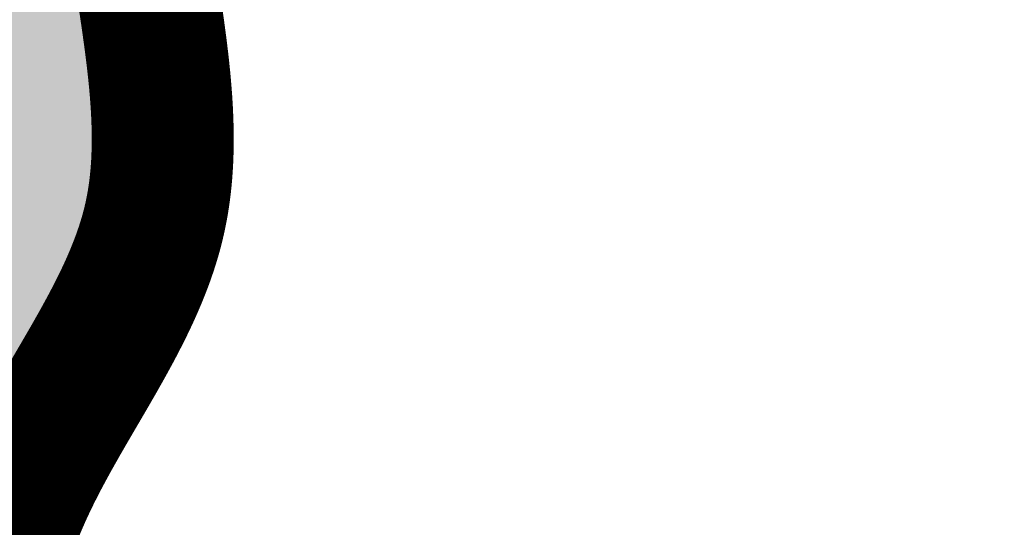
# Model space of a CAD drawing. Header units: feet. Extents: x 1609737 to 1611449, y 574802 to 575794.
# Tile 90 of 256: x 1610347.8 to 1610354.74, y 575084.8 to 575088.38. Entities that reach past the tile are written whole.
import ezdxf

# ---------------------------------------------------------------- set-up
doc = ezdxf.new("R2010")
doc.units = ezdxf.units.FT
doc.header["$MEASUREMENT"] = 0
for name, color, linetype in [('C-GROUTED-BLDR-HTCH', 51, 'Continuous'), ('C-GROUTED-BLDR-HTCH-SINGLE', 79, 'Continuous'), ('C-THICKENED EDGE', 3, 'Continuous'), ('C-VOID FILLED RIPRAP', 23, 'Continuous'), ('V-SURV-FIGR', 170, 'Continuous')]:
    doc.layers.add(name, color=color, linetype=linetype)

msp = doc.modelspace()

# ---------------------------------------------------------------- hatches: boundary and pattern name
at = {"layer": 'C-GROUTED-BLDR-HTCH'}
h = msp.add_hatch(color=256, dxfattribs=at)
h.dxf.hatch_style = 1
edge = h.paths.add_edge_path()
edge.add_spline(control_points=[(1610338.3167, 575077.3049), (1610339.2058, 575077.2915), (1610341.5329, 575077.2562), (1610344.6524, 575078.9158), (1610347.6624, 575081.4405), (1610347.21, 575084.6556), (1610349.2776, 575086.9109), (1610347.9412, 575090.0754), (1610349.8933, 575092.3699), (1610350.1032, 575096.1434), (1610355.5532, 575095.4003), (1610355.9934, 575101.2696), (1610355.4723, 575105.8308), (1610358.5277, 575109.9061), (1610357.7687, 575114.2476), (1610360.3161, 575118.2475), (1610357.4874, 575121.9173), (1610357.4488, 575126.6298), (1610353.045, 575127.7319), (1610350.0293, 575131.6147), (1610344.3797, 575129.0674), (1610338.2027, 575130.8538), (1610334.7634, 575126.4186), (1610330.1865, 575124.5956), (1610330.8492, 575119.6839), (1610326.7603, 575115.3368), (1610332.0148, 575111.6728), (1610329.6882, 575107.7176), (1610332.8531, 575104.2811), (1610328.7347, 575100.8874), (1610330.5355, 575097.3779), (1610332.432, 575095.0593), (1610331.0877, 575092.6551), (1610328.8199, 575090.5035), (1610328.3858, 575085.833), (1610332.7256, 575084.3907), (1610329.7082, 575079.4126), (1610335.7189, 575079.1351), (1610337.8163, 575077.6574), (1610338.3167, 575077.3049)], knot_values=[0, 0, 0, 0, 2.629347, 6.881984, 10.487205, 13.296629, 15.704073, 18.754872, 21.957034, 24.143028, 28.660447, 32.77529, 38.589494, 42.850758, 46.726894, 51.251532, 55.088623, 59.38992, 63.598882, 66.989913, 72.808093, 79.211045, 84.252323, 88.386801, 92.089543, 97.425027, 102.4142, 105.567426, 108.88228, 113.508657, 117.034267, 119.491822, 121.72739, 124.218689, 129.345747, 131.896206, 134.923903, 141.002074, 142.906083, 142.906083, 142.906083, 142.906083], degree=3, periodic=0)
at = {"layer": 'C-GROUTED-BLDR-HTCH-SINGLE'}
h = msp.add_hatch(color=256, dxfattribs=at)
h.dxf.hatch_style = 1
edge = h.paths.add_edge_path()
edge.add_arc((1610346.7987, 574967.6627), 126.865, 71.285059, 88.505388, ccw=False)
edge.add_arc((1610346.8275, 574966.8598), 127.6166, 65.856907, 71.41298, ccw=False)
edge.add_arc((1610404.7425, 575080.0431), 6.5868, 150.23276, 192.3782)
edge.add_arc((1610384.0632, 575073.568), 15.1186, -18.60493, 19.56636, ccw=False)
edge.add_arc((1610416.5138, 575060.9233), 19.7378, 156.65569, 184.93806)
edge.add_arc((1610380.2901, 575056.0201), 16.8664, -23.43195, 10.95147, ccw=False)
edge.add_arc((1610404.1503, 575043.2005), 10.3763, 143.90791, 198.34816)
edge.add_arc((1610383.3508, 575032.3549), 13.3178, -11.56205, 34.68779, ccw=False)
edge.add_arc((1610414.6628, 575075.9828), 49.7696, 248.47054, 307.56169)
edge.add_arc((1610475.4538, 574997.3922), 49.5888, 68.46666, 127.8839, ccw=False)
edge.add_arc((1610541.1528, 575168.4509), 133.6554, 249.18355, 262.077196)
edge.add_arc((1610538.6203, 575053.36), 23.4821, 169.69874, 227.41355, ccw=False)
edge.add_arc((1610504.7667, 575062.5366), 11.8464, 335.15526, 392.3913)
edge.add_arc((1610525.66, 575075.0339), 12.5072, 155.57368, 209.45972, ccw=False)
edge.add_arc((1610505.7639, 575085.6343), 10.0925, 327.46165, 366.18573)
edge.add_arc((1610550.3707, 575153.6818), 75.3587, 242.691588, 274.296041)
edge.add_arc((1610562.194, 575081.4931), 6.8499, 198.07152, 205.58667, ccw=False)
edge.add_arc((1610561.882, 575081.3913), 6.5217, 145.88338, 198.07152, ccw=False)
edge.add_arc((1610554.6846, 575086.2673), 2.1719, 325.88338, 440.5425)
edge.add_arc((1610556.0095, 575094.2209), 5.8913, 222.78304, 260.5425, ccw=False)
edge.add_arc((1610554.1851, 575092.5325), 3.4054, 183.50195, 222.78304, ccw=False)
edge.add_arc((1610550.3707, 575153.6818), 61.3587, 238.081541, 270.387741, ccw=False)
edge.add_arc((1610468.6903, 574991.0261), 121.0421, 65.996334, 89.057599)
edge.add_line((1610470.6811, 575112.0518), (1610470.6784, 575112.0332))
edge.add_line((1610470.6784, 575112.0332), (1610468.8279, 575112.0681))
edge.add_arc((1610459.1352, 575115.8351), 10.399, 322.5816, 338.76182, ccw=False)
edge.add_arc((1610460.1326, 575114.6198), 8.8757, 320.95842, 324.90118, ccw=False)
edge.add_arc((1610460.8445, 575114.0424), 7.9591, 302.28113, 320.95842, ccw=False)
edge.add_arc((1610451.7384, 575127.4487), 24.1626, 284.02003, 303.55862, ccw=False)
edge.add_line((1610457.592, 575104.0059), (1610457.5954, 575103.9201))
edge.add_line((1610457.5954, 575103.9201), (1610460.4809, 575102.1278))
edge.add_line((1610460.4809, 575102.1278), (1610461.3885, 575099.146))
edge.add_line((1610461.3885, 575099.146), (1610461.9328, 575097.8547))
edge.add_line((1610461.9328, 575097.8547), (1610458.9629, 575097.6253))
edge.add_arc((1610444.2863, 575111.6052), 20.2692, 252.91073, 316.39281, ccw=False)
edge.add_arc((1610435.2697, 575078.1271), 14.432, 77.75762, 164.24633)
edge.add_line((1610421.3797, 575082.0454), (1610416.7581, 575089.7055))
edge.add_line((1610416.7581, 575089.7055), (1610416.4052, 575088.5734))
edge.add_line((1610416.4052, 575088.5734), (1610415.44, 575086.9513))
edge.add_line((1610415.44, 575086.9513), (1610414.124, 575085.5982))
edge.add_line((1610414.124, 575085.5982), (1610412.5435, 575084.5948))
edge.add_line((1610412.5435, 575084.5948), (1610410.7741, 575083.983))
edge.add_line((1610410.7741, 575083.983), (1610408.9113, 575083.7957))
edge.add_line((1610408.9113, 575083.7957), (1610407.5861, 575083.9272))
edge.add_line((1610407.5861, 575083.9272), (1610401.7456, 575086.6712))
edge.add_arc((1610345.5862, 574961.0912), 137.5654, 65.905779, 85.804914)
edge.add_arc((1610353.002, 575098.6375), 2.6704, 275.95156, 352.47905, ccw=False)
edge.add_arc((1610357.4433, 575072.4608), 23.8865, 100.04036, 104.59963)
edge.add_arc((1610352.0627, 575093.4673), 2.2038, 106.88966, 152.50936)

# ---------------------------------------------------------------- linework, layer by layer
at = {"layer": 'C-GROUTED-BLDR-HTCH'}
msp.add_spline([(1610338.3167, 575077.3049), (1610340.9431, 575077.4287), (1610344.8098, 575079.1988), (1610347.2113, 575081.8878), (1610347.6453, 575084.6635), (1610348.6873, 575086.8337), (1610348.5385, 575089.8809), (1610349.7285, 575092.8537), (1610350.3978, 575094.9347), (1610354.6371, 575096.4955), (1610355.827, 575100.4345), (1610356.2733, 575106.2316), (1610357.9896, 575110.1319), (1610358.2871, 575113.9966), (1610359.4027, 575118.3816), (1610357.9896, 575121.949), (1610356.6509, 575126.0367), (1610353.081, 575128.2663), (1610350.4036, 575130.3473), (1610344.6025, 575129.9014), (1610338.2065, 575129.6041), (1610334.1903, 575126.5569), (1610330.9179, 575124.03), (1610330.2486, 575120.3882), (1610328.538, 575115.3344), (1610330.9179, 575110.9494), (1610330.4717, 575107.828), (1610331.5873, 575104.7065), (1610329.728, 575100.4702), (1610330.8436, 575097.1257), (1610331.9455, 575094.929), (1610331.0901, 575092.8636), (1610329.5792, 575090.8827), (1610329.8099, 575085.7609), (1610331.7575, 575084.1141), (1610331.3081, 575081.1199), (1610336.6871, 575078.2897), (1610338.3167, 575077.3049)], degree=3, dxfattribs=at)
at = {"layer": 'C-GROUTED-BLDR-HTCH-SINGLE'}
msp.add_lwpolyline([(1610350.1077, 575094.4846, -0.07528), (1610387.5046, 575087.82, -0.024248), (1610399.0248, 575083.3133, 0.185996), (1610398.3088, 575078.6312, -0.168111), (1610398.3918, 575068.7445, 0.124035), (1610396.8493, 575059.2243, -0.151162), (1610395.7655, 575049.313, 0.242111), (1610394.3016, 575039.9341, -0.204588), (1610396.3983, 575029.6856, 0.263703), (1610445.0031, 575036.5305, -0.265226), (1610493.655, 575043.5199, 0.056319), (1610522.7299, 575036.0712, -0.25729)], format="xyb", dxfattribs=at)
at = {"layer": 'C-THICKENED EDGE', "const_width": 1, "flags": 128}
msp.add_lwpolyline([(1610347.5774, 575084.2997), (1610347.5787, 575084.3064), (1610347.5799, 575084.3132), (1610347.5812, 575084.3199), (1610347.5825, 575084.3266), (1610347.5838, 575084.3333), (1610347.5851, 575084.34), (1610347.5865, 575084.3467), (1610347.5878, 575084.3534), (1610347.5891, 575084.3601), (1610347.5905, 575084.3668), (1610347.5919, 575084.3735), (1610347.5933, 575084.3801), (1610347.5946, 575084.3868), (1610347.596, 575084.3935), (1610347.5975, 575084.4002), (1610347.5989, 575084.4068), (1610347.6003, 575084.4135), (1610347.6018, 575084.4202), (1610347.6032, 575084.4268), (1610347.6047, 575084.4335), (1610347.6062, 575084.4401), (1610347.6077, 575084.4468), (1610347.6092, 575084.4534), (1610347.6107, 575084.4601), (1610347.6123, 575084.4667), (1610347.6138, 575084.4734), (1610347.6154, 575084.48), (1610347.6169, 575084.4866), (1610347.6185, 575084.4932), (1610347.6201, 575084.4999), (1610347.6217, 575084.5065), (1610347.6233, 575084.5131), (1610347.625, 575084.5197), (1610347.6266, 575084.5263), (1610347.6283, 575084.5329), (1610347.63, 575084.5395), (1610347.6316, 575084.5461), (1610347.6333, 575084.5527), (1610347.635, 575084.5593), (1610347.6368, 575084.5659), (1610347.6385, 575084.5725), (1610347.6403, 575084.579), (1610347.642, 575084.5856), (1610347.6438, 575084.5922), (1610347.6456, 575084.5987), (1610347.6474, 575084.6053), (1610347.6492, 575084.6118), (1610347.6511, 575084.6184), (1610347.6529, 575084.6249), (1610347.6548, 575084.6315), (1610347.6566, 575084.638), (1610347.6585, 575084.6446), (1610347.6604, 575084.6511), (1610347.6624, 575084.6576), (1610347.6643, 575084.6641), (1610347.6662, 575084.6707), (1610347.6682, 575084.6772), (1610347.6702, 575084.6837), (1610347.6722, 575084.6902), (1610347.6742, 575084.6967), (1610347.6762, 575084.7032), (1610347.6782, 575084.7097), (1610347.6803, 575084.7161), (1610347.6823, 575084.7226), (1610347.6844, 575084.7291), (1610347.6865, 575084.7356), (1610347.6886, 575084.742), (1610347.6908, 575084.7485), (1610347.6929, 575084.755), (1610347.6951, 575084.7614), (1610347.6972, 575084.7679), (1610347.6994, 575084.7743), (1610347.7016, 575084.7808), (1610347.7038, 575084.7872), (1610347.7061, 575084.7936), (1610347.7083, 575084.8), (1610347.7106, 575084.8065), (1610347.7129, 575084.8129), (1610347.7152, 575084.8193), (1610347.7175, 575084.8257), (1610347.7198, 575084.8321), (1610347.7222, 575084.8385), (1610347.7245, 575084.8449), (1610347.7269, 575084.8513), (1610347.7293, 575084.8577), (1610347.7317, 575084.864), (1610347.7341, 575084.8704), (1610347.7366, 575084.8768), (1610347.739, 575084.8831), (1610347.7415, 575084.8895), (1610347.744, 575084.8958), (1610347.7464, 575084.9022), (1610347.749, 575084.9085), (1610347.7515, 575084.9149), (1610347.754, 575084.9212), (1610347.7566, 575084.9276), (1610347.7591, 575084.9339), (1610347.7617, 575084.9402), (1610347.7643, 575084.9465), (1610347.7669, 575084.9528), (1610347.7695, 575084.9592), (1610347.7722, 575084.9655), (1610347.7748, 575084.9718), (1610347.7775, 575084.9781), (1610347.7802, 575084.9844), (1610347.7828, 575084.9906), (1610347.7855, 575084.9969), (1610347.7883, 575085.0032), (1610347.791, 575085.0095), (1610347.7937, 575085.0158), (1610347.7965, 575085.022), (1610347.7992, 575085.0283), (1610347.802, 575085.0346), (1610347.8048, 575085.0408), (1610347.8076, 575085.0471), (1610347.8104, 575085.0533), (1610347.8132, 575085.0596), (1610347.8161, 575085.0658), (1610347.8189, 575085.0721), (1610347.8218, 575085.0783), (1610347.8246, 575085.0845), (1610347.8275, 575085.0908), (1610347.8304, 575085.097), (1610347.8333, 575085.1032), (1610347.8362, 575085.1094), (1610347.8392, 575085.1156), (1610347.8421, 575085.1219), (1610347.845, 575085.1281), (1610347.848, 575085.1343), (1610347.851, 575085.1405), (1610347.8539, 575085.1467), (1610347.8569, 575085.1529), (1610347.8599, 575085.159), (1610347.8629, 575085.1652), (1610347.866, 575085.1714), (1610347.869, 575085.1776), (1610347.872, 575085.1838), (1610347.8751, 575085.19), (1610347.8781, 575085.1961), (1610347.8812, 575085.2023), (1610347.8843, 575085.2085), (1610347.8874, 575085.2146), (1610347.8905, 575085.2208), (1610347.8936, 575085.2269), (1610347.8967, 575085.2331), (1610347.8998, 575085.2392), (1610347.903, 575085.2454), (1610347.9061, 575085.2515), (1610347.9092, 575085.2577), (1610347.9124, 575085.2638), (1610347.9156, 575085.2699), (1610347.9187, 575085.2761), (1610347.9219, 575085.2822), (1610347.9251, 575085.2883), (1610347.9283, 575085.2944), (1610347.9315, 575085.3006), (1610347.9347, 575085.3067), (1610347.938, 575085.3128), (1610347.9412, 575085.3189), (1610347.9444, 575085.325), (1610347.9477, 575085.3311), (1610347.9509, 575085.3372), (1610347.9542, 575085.3433), (1610347.9575, 575085.3494), (1610347.9607, 575085.3555), (1610347.964, 575085.3616), (1610347.9673, 575085.3677), (1610347.9706, 575085.3738), (1610347.9739, 575085.3799), (1610347.9772, 575085.386), (1610347.9805, 575085.3921), (1610347.9838, 575085.3981), (1610347.9872, 575085.4042), (1610347.9905, 575085.4103), (1610347.9938, 575085.4164), (1610348.0005, 575085.4285), (1610348.0072, 575085.4406), (1610348.014, 575085.4528), (1610348.0207, 575085.4649), (1610348.0275, 575085.477), (1610348.0343, 575085.4891), (1610348.0411, 575085.5012), (1610348.0479, 575085.5133), (1610348.0548, 575085.5253), (1610348.0616, 575085.5374), (1610348.0685, 575085.5495), (1610348.0754, 575085.5615), (1610348.0823, 575085.5736), (1610348.0892, 575085.5856), (1610348.0962, 575085.5977), (1610348.1031, 575085.6097), (1610348.1101, 575085.6217), (1610348.117, 575085.6338), (1610348.124, 575085.6458), (1610348.131, 575085.6578), (1610348.138, 575085.6698), (1610348.145, 575085.6818), (1610348.1589, 575085.7058), (1610348.173, 575085.7298), (1610348.187, 575085.7538), (1610348.201, 575085.7777), (1610348.215, 575085.8017), (1610348.229, 575085.8256), (1610348.243, 575085.8496), (1610348.25, 575085.8615), (1610348.2569, 575085.8735), (1610348.2639, 575085.8855), (1610348.2708, 575085.8974), (1610348.2778, 575085.9094), (1610348.2847, 575085.9214), (1610348.2917, 575085.9333), (1610348.2986, 575085.9453), (1610348.3055, 575085.9573), (1610348.3124, 575085.9693), (1610348.3192, 575085.9812), (1610348.3261, 575085.9932), (1610348.3329, 575086.0052), (1610348.3397, 575086.0171), (1610348.3465, 575086.0291), (1610348.3533, 575086.0411), (1610348.3601, 575086.0531), (1610348.3668, 575086.0651), (1610348.3736, 575086.077), (1610348.3803, 575086.089), (1610348.3869, 575086.101), (1610348.3936, 575086.113), (1610348.3969, 575086.119), (1610348.4002, 575086.125), (1610348.4035, 575086.131), (1610348.4068, 575086.137), (1610348.4101, 575086.143), (1610348.4134, 575086.149), (1610348.4167, 575086.155), (1610348.42, 575086.161), (1610348.4232, 575086.1671), (1610348.4265, 575086.1731), (1610348.4297, 575086.1791), (1610348.433, 575086.1851), (1610348.4362, 575086.1911), (1610348.4395, 575086.1971), (1610348.4427, 575086.2031), (1610348.4459, 575086.2091), (1610348.4491, 575086.2152), (1610348.4523, 575086.2212), (1610348.4555, 575086.2272), (1610348.4587, 575086.2332), (1610348.4618, 575086.2393), (1610348.465, 575086.2453), (1610348.4682, 575086.2513), (1610348.4713, 575086.2573), (1610348.4745, 575086.2634), (1610348.4776, 575086.2694), (1610348.4807, 575086.2754), (1610348.4838, 575086.2815), (1610348.4869, 575086.2875), (1610348.49, 575086.2935), (1610348.4931, 575086.2996), (1610348.4962, 575086.3056), (1610348.4993, 575086.3117), (1610348.5023, 575086.3177), (1610348.5054, 575086.3238), (1610348.5084, 575086.3298), (1610348.5114, 575086.3359), (1610348.5145, 575086.3419), (1610348.5175, 575086.348), (1610348.5205, 575086.354), (1610348.5234, 575086.3601), (1610348.5264, 575086.3661), (1610348.5294, 575086.3722), (1610348.5324, 575086.3783), (1610348.5353, 575086.3843), (1610348.5382, 575086.3904), (1610348.5412, 575086.3965), (1610348.5441, 575086.4026), (1610348.547, 575086.4086), (1610348.5499, 575086.4147), (1610348.5527, 575086.4208), (1610348.5556, 575086.4269), (1610348.5585, 575086.433), (1610348.5613, 575086.439), (1610348.5642, 575086.4451), (1610348.567, 575086.4512), (1610348.5698, 575086.4573), (1610348.5726, 575086.4634), (1610348.5754, 575086.4695), (1610348.5781, 575086.4756), (1610348.5809, 575086.4817), (1610348.5837, 575086.4878), (1610348.5864, 575086.4939), (1610348.5891, 575086.5001), (1610348.5918, 575086.5062), (1610348.5945, 575086.5123), (1610348.5972, 575086.5184), (1610348.5999, 575086.5245), (1610348.6025, 575086.5307), (1610348.6052, 575086.5368), (1610348.6078, 575086.5429), (1610348.6104, 575086.5491), (1610348.6131, 575086.5552), (1610348.6156, 575086.5613), (1610348.6182, 575086.5675), (1610348.6208, 575086.5736), (1610348.6233, 575086.5798), (1610348.6259, 575086.5859), (1610348.6284, 575086.5921), (1610348.6309, 575086.5982), (1610348.6334, 575086.6044), (1610348.6359, 575086.6106), (1610348.6383, 575086.6167), (1610348.6408, 575086.6229), (1610348.6432, 575086.6291), (1610348.6456, 575086.6353), (1610348.6481, 575086.6414), (1610348.6504, 575086.6476), (1610348.6528, 575086.6538), (1610348.6552, 575086.66), (1610348.6575, 575086.6662), (1610348.6599, 575086.6724), (1610348.6622, 575086.6786), (1610348.6645, 575086.6848), (1610348.6667, 575086.691), (1610348.669, 575086.6972), (1610348.6713, 575086.7034), (1610348.6735, 575086.7097), (1610348.6757, 575086.7159), (1610348.6779, 575086.7221), (1610348.6801, 575086.7283), (1610348.6823, 575086.7346), (1610348.6844, 575086.7408), (1610348.6865, 575086.747), (1610348.6887, 575086.7533), (1610348.6908, 575086.7595), (1610348.6929, 575086.7658), (1610348.6949, 575086.772), (1610348.697, 575086.7783), (1610348.699, 575086.7846), (1610348.701, 575086.7908), (1610348.703, 575086.7971), (1610348.705, 575086.8034), (1610348.707, 575086.8096), (1610348.7089, 575086.8159), (1610348.7108, 575086.8222), (1610348.7127, 575086.8285), (1610348.7146, 575086.8348), (1610348.7165, 575086.8411), (1610348.7183, 575086.8474), (1610348.7202, 575086.8537), (1610348.722, 575086.86), (1610348.7238, 575086.8663), (1610348.7256, 575086.8727), (1610348.7273, 575086.879), (1610348.7291, 575086.8853), (1610348.7308, 575086.8916), (1610348.7325, 575086.898), (1610348.7342, 575086.9043), (1610348.7358, 575086.9107), (1610348.7375, 575086.917), (1610348.7391, 575086.9234), (1610348.7407, 575086.9297), (1610348.7423, 575086.9361), (1610348.7439, 575086.9425), (1610348.7454, 575086.9488), (1610348.7469, 575086.9552), (1610348.7484, 575086.9616), (1610348.7499, 575086.968), (1610348.7514, 575086.9744), (1610348.7528, 575086.9808), (1610348.7542, 575086.9872), (1610348.7556, 575086.9936), (1610348.757, 575087), (1610348.7584, 575087.0064), (1610348.7597, 575087.0128), (1610348.761, 575087.0193), (1610348.7623, 575087.0257), (1610348.7636, 575087.0321), (1610348.7649, 575087.0386), (1610348.7661, 575087.045), (1610348.7674, 575087.0514), (1610348.7686, 575087.0579), (1610348.7697, 575087.0644), (1610348.7709, 575087.0708), (1610348.7721, 575087.0773), (1610348.7732, 575087.0837), (1610348.7743, 575087.0902), (1610348.7754, 575087.0967), (1610348.7764, 575087.1032), (1610348.7775, 575087.1097), (1610348.7785, 575087.1162), (1610348.7795, 575087.1227), (1610348.7805, 575087.1291), (1610348.7815, 575087.1357), (1610348.7825, 575087.1422), (1610348.7834, 575087.1487), (1610348.7843, 575087.1552), (1610348.7852, 575087.1617), (1610348.7861, 575087.1682), (1610348.787, 575087.1748), (1610348.7878, 575087.1813), (1610348.7887, 575087.1878), (1610348.7895, 575087.1944), (1610348.7903, 575087.2009), (1610348.7911, 575087.2075), (1610348.7918, 575087.214), (1610348.7926, 575087.2206), (1610348.7933, 575087.2271), (1610348.794, 575087.2337), (1610348.7947, 575087.2403), (1610348.7954, 575087.2468), (1610348.796, 575087.2534), (1610348.7967, 575087.26), (1610348.7973, 575087.2666), (1610348.7979, 575087.2732), (1610348.7985, 575087.2797), (1610348.7991, 575087.2863), (1610348.7996, 575087.2929), (1610348.8002, 575087.2995), (1610348.8007, 575087.3062), (1610348.8012, 575087.3128), (1610348.8017, 575087.3194), (1610348.8022, 575087.326), (1610348.8026, 575087.3326), (1610348.8031, 575087.3392), (1610348.8035, 575087.3459), (1610348.8039, 575087.3525), (1610348.8043, 575087.3591), (1610348.8047, 575087.3658), (1610348.8051, 575087.3724), (1610348.8054, 575087.3791), (1610348.8057, 575087.3857), (1610348.8061, 575087.3924), (1610348.8064, 575087.399), (1610348.8067, 575087.4057), (1610348.8069, 575087.4123), (1610348.8072, 575087.419), (1610348.8074, 575087.4257), (1610348.8077, 575087.4323), (1610348.8079, 575087.439), (1610348.8081, 575087.4457), (1610348.8083, 575087.4524), (1610348.8085, 575087.4591), (1610348.8086, 575087.4658), (1610348.8088, 575087.4724), (1610348.8089, 575087.4791), (1610348.809, 575087.4858), (1610348.8091, 575087.4925), (1610348.8092, 575087.4992), (1610348.8093, 575087.506), (1610348.8093, 575087.5127), (1610348.8094, 575087.5194), (1610348.8094, 575087.5261), (1610348.8094, 575087.5328), (1610348.8095, 575087.5395), (1610348.8094, 575087.5463), (1610348.8094, 575087.553), (1610348.8094, 575087.5597), (1610348.8094, 575087.5665), (1610348.8093, 575087.5732), (1610348.8092, 575087.5799), (1610348.8091, 575087.5867), (1610348.809, 575087.5934), (1610348.8089, 575087.6002), (1610348.8088, 575087.6069), (1610348.8087, 575087.6137), (1610348.8085, 575087.6204), (1610348.8084, 575087.6272), (1610348.8082, 575087.634), (1610348.808, 575087.6407), (1610348.8078, 575087.6475), (1610348.8076, 575087.6543), (1610348.8074, 575087.6611), (1610348.8072, 575087.6678), (1610348.8069, 575087.6746), (1610348.8067, 575087.6814), (1610348.8064, 575087.6882), (1610348.8061, 575087.695), (1610348.8058, 575087.7018), (1610348.8055, 575087.7085), (1610348.8052, 575087.7153), (1610348.8049, 575087.7221), (1610348.8046, 575087.7289), (1610348.8042, 575087.7357), (1610348.8039, 575087.7425), (1610348.8035, 575087.7493), (1610348.8031, 575087.7562), (1610348.8028, 575087.763), (1610348.8024, 575087.7698), (1610348.802, 575087.7766), (1610348.8015, 575087.7834), (1610348.8011, 575087.7902), (1610348.8007, 575087.7971), (1610348.8002, 575087.8039), (1610348.7998, 575087.8107), (1610348.7993, 575087.8175), (1610348.7988, 575087.8244), (1610348.7983, 575087.8312), (1610348.7978, 575087.8381), (1610348.7973, 575087.8449), (1610348.7968, 575087.8517), (1610348.7963, 575087.8586), (1610348.7957, 575087.8654), (1610348.7952, 575087.8723), (1610348.7946, 575087.8791), (1610348.7941, 575087.886), (1610348.7935, 575087.8928), (1610348.7929, 575087.8997), (1610348.7923, 575087.9065), (1610348.7917, 575087.9134), (1610348.7911, 575087.9203), (1610348.7905, 575087.9271), (1610348.7899, 575087.934), (1610348.7893, 575087.9408), (1610348.7886, 575087.9477), (1610348.788, 575087.9546), (1610348.7873, 575087.9615), (1610348.7867, 575087.9683), (1610348.786, 575087.9752), (1610348.7853, 575087.9821), (1610348.7846, 575087.989), (1610348.7839, 575087.9958), (1610348.7832, 575088.0027), (1610348.7825, 575088.0096), (1610348.7818, 575088.0165), (1610348.781, 575088.0234), (1610348.7803, 575088.0303), (1610348.7796, 575088.0372), (1610348.7788, 575088.044), (1610348.7781, 575088.0509), (1610348.7773, 575088.0578), (1610348.7765, 575088.0647), (1610348.7758, 575088.0716), (1610348.775, 575088.0785), (1610348.7742, 575088.0854), (1610348.7734, 575088.0923), (1610348.7726, 575088.0992), (1610348.7718, 575088.1061), (1610348.771, 575088.1131), (1610348.7701, 575088.12), (1610348.7693, 575088.1269), (1610348.7676, 575088.1407), (1610348.7659, 575088.1545), (1610348.7642, 575088.1683), (1610348.7625, 575088.1822), (1610348.7607, 575088.196), (1610348.7589, 575088.2099), (1610348.7571, 575088.2237), (1610348.7553, 575088.2376), (1610348.7534, 575088.2514), (1610348.7516, 575088.2653), (1610348.7497, 575088.2792), (1610348.7478, 575088.293), (1610348.7459, 575088.3069), (1610348.7439, 575088.3208), (1610348.742, 575088.3347), (1610348.74, 575088.3485), (1610348.7381, 575088.3624), (1610348.7361, 575088.3763), (1610348.7341, 575088.3902), (1610348.7321, 575088.4041), (1610348.7301, 575088.418), (1610348.728, 575088.4319), (1610348.726, 575088.4458), (1610348.7239, 575088.4597), (1610348.7219, 575088.4736), (1610348.7198, 575088.4875), (1610348.7177, 575088.5014), (1610348.7157, 575088.5153), (1610348.7115, 575088.5431), (1610348.7073, 575088.5709), (1610348.7031, 575088.5987), (1610348.6947, 575088.6543), (1610348.6905, 575088.6821), (1610348.6863, 575088.7099), (1610348.6821, 575088.7377), (1610348.6779, 575088.7655), (1610348.6759, 575088.7794), (1610348.6738, 575088.7933), (1610348.6718, 575088.8072), (1610348.6697, 575088.8211), (1610348.6677, 575088.835), (1610348.6656, 575088.8488), (1610348.6636, 575088.8627), (1610348.6616, 575088.8766), (1610348.6596, 575088.8905)], dxfattribs=at)
at = {"layer": 'C-VOID FILLED RIPRAP', "linetype": 'Continuous'}
msp.add_lwpolyline([(1610347.7995, 575085.0273), (1610347.8025, 575085.0335), (1610347.8055, 575085.0397), (1610347.8086, 575085.0459), (1610347.8116, 575085.0521), (1610347.8147, 575085.0582), (1610347.8177, 575085.0644), (1610347.8208, 575085.0706), (1610347.8239, 575085.0767), (1610347.827, 575085.0829), (1610347.8301, 575085.089), (1610347.8332, 575085.0952), (1610347.8363, 575085.1013), (1610347.8395, 575085.1075), (1610347.8426, 575085.1136), (1610347.8458, 575085.1198), (1610347.8489, 575085.1259), (1610347.8521, 575085.132), (1610347.8553, 575085.1382), (1610347.8585, 575085.1443), (1610347.8616, 575085.1504), (1610347.8648, 575085.1566), (1610347.8681, 575085.1627), (1610347.8713, 575085.1688), (1610347.8745, 575085.1749), (1610347.8777, 575085.181), (1610347.881, 575085.1871), (1610347.8842, 575085.1932), (1610347.8875, 575085.1993), (1610347.8907, 575085.2054), (1610347.894, 575085.2115), (1610347.8973, 575085.2176), (1610347.9005, 575085.2237), (1610347.9038, 575085.2298), (1610347.9071, 575085.2359), (1610347.9104, 575085.242), (1610347.9137, 575085.2481), (1610347.917, 575085.2542), (1610347.9204, 575085.2603), (1610347.9237, 575085.2663), (1610347.927, 575085.2724), (1610347.9303, 575085.2785), (1610347.937, 575085.2906), (1610347.9438, 575085.3028), (1610347.9505, 575085.3149), (1610347.9572, 575085.327), (1610347.964, 575085.3391), (1610347.9708, 575085.3512), (1610347.9776, 575085.3633), (1610347.9845, 575085.3754), (1610347.9913, 575085.3875), (1610347.9982, 575085.3995), (1610348.0051, 575085.4116), (1610348.0119, 575085.4237), (1610348.0189, 575085.4357), (1610348.0258, 575085.4478), (1610348.0327, 575085.4598), (1610348.0396, 575085.4718), (1610348.0466, 575085.4839), (1610348.0536, 575085.4959), (1610348.0605, 575085.5079), (1610348.0675, 575085.5199), (1610348.0745, 575085.5319), (1610348.0815, 575085.5439), (1610348.0955, 575085.5679), (1610348.1095, 575085.5919), (1610348.1235, 575085.6159), (1610348.1375, 575085.6399), (1610348.1515, 575085.6638), (1610348.1655, 575085.6877), (1610348.1795, 575085.7117), (1610348.1865, 575085.7237), (1610348.1935, 575085.7356), (1610348.2004, 575085.7476), (1610348.2074, 575085.7596), (1610348.2143, 575085.7715), (1610348.2213, 575085.7835), (1610348.2282, 575085.7955), (1610348.2351, 575085.8074), (1610348.242, 575085.8194), (1610348.2489, 575085.8314), (1610348.2557, 575085.8433), (1610348.2626, 575085.8553), (1610348.2694, 575085.8673), (1610348.2763, 575085.8792), (1610348.2831, 575085.8912), (1610348.2899, 575085.9032), (1610348.2966, 575085.9152), (1610348.3034, 575085.9272), (1610348.3101, 575085.9392), (1610348.3168, 575085.9511), (1610348.3235, 575085.9631), (1610348.3301, 575085.9751), (1610348.3334, 575085.9811), (1610348.3368, 575085.9871), (1610348.3401, 575085.9931), (1610348.3434, 575085.9991), (1610348.3467, 575086.0051), (1610348.3499, 575086.0111), (1610348.3532, 575086.0172), (1610348.3565, 575086.0232), (1610348.3598, 575086.0292), (1610348.363, 575086.0352), (1610348.3663, 575086.0412), (1610348.3695, 575086.0472), (1610348.3728, 575086.0532), (1610348.376, 575086.0592), (1610348.3792, 575086.0652), (1610348.3824, 575086.0713), (1610348.3856, 575086.0773), (1610348.3888, 575086.0833), (1610348.392, 575086.0893), (1610348.3952, 575086.0953), (1610348.3984, 575086.1014), (1610348.4015, 575086.1074), (1610348.4047, 575086.1134), (1610348.4078, 575086.1194), (1610348.411, 575086.1255), (1610348.4141, 575086.1315), (1610348.4172, 575086.1375), (1610348.4204, 575086.1436), (1610348.4235, 575086.1496), (1610348.4266, 575086.1556), (1610348.4296, 575086.1617), (1610348.4327, 575086.1677), (1610348.4358, 575086.1738), (1610348.4388, 575086.1798), (1610348.4419, 575086.1859), (1610348.4449, 575086.1919), (1610348.448, 575086.198), (1610348.451, 575086.204), (1610348.454, 575086.2101), (1610348.457, 575086.2161), (1610348.46, 575086.2222), (1610348.463, 575086.2283), (1610348.4659, 575086.2343), (1610348.4689, 575086.2404), (1610348.4718, 575086.2464), (1610348.4748, 575086.2525), (1610348.4777, 575086.2586), (1610348.4806, 575086.2647), (1610348.4835, 575086.2707), (1610348.4864, 575086.2768), (1610348.4893, 575086.2829), (1610348.4921, 575086.289), (1610348.495, 575086.2951), (1610348.4978, 575086.3012), (1610348.5007, 575086.3072), (1610348.5035, 575086.3133), (1610348.5063, 575086.3194), (1610348.5091, 575086.3255), (1610348.5119, 575086.3316), (1610348.5147, 575086.3377), (1610348.5174, 575086.3438), (1610348.5202, 575086.3499), (1610348.5229, 575086.3561), (1610348.5256, 575086.3622), (1610348.5284, 575086.3683), (1610348.5311, 575086.3744), (1610348.5337, 575086.3805), (1610348.5364, 575086.3866), (1610348.5391, 575086.3928), (1610348.5417, 575086.3989), (1610348.5444, 575086.405), (1610348.547, 575086.4112), (1610348.5496, 575086.4173), (1610348.5522, 575086.4234), (1610348.5547, 575086.4296), (1610348.5573, 575086.4357), (1610348.5599, 575086.4419), (1610348.5624, 575086.448), (1610348.5649, 575086.4542), (1610348.5674, 575086.4604), (1610348.5699, 575086.4665), (1610348.5724, 575086.4727), (1610348.5749, 575086.4788), (1610348.5773, 575086.485), (1610348.5798, 575086.4912), (1610348.5822, 575086.4974), (1610348.5846, 575086.5035), (1610348.587, 575086.5097), (1610348.5893, 575086.5159), (1610348.5917, 575086.5221), (1610348.594, 575086.5283), (1610348.5964, 575086.5345), (1610348.5987, 575086.5407), (1610348.601, 575086.5469), (1610348.6033, 575086.5531), (1610348.6055, 575086.5593), (1610348.6078, 575086.5655), (1610348.61, 575086.5718), (1610348.6122, 575086.578), (1610348.6144, 575086.5842), (1610348.6166, 575086.5904), (1610348.6188, 575086.5967), (1610348.6209, 575086.6029), (1610348.6231, 575086.6091), (1610348.6252, 575086.6154), (1610348.6273, 575086.6216), (1610348.6294, 575086.6279), (1610348.6314, 575086.6341), (1610348.6335, 575086.6404), (1610348.6355, 575086.6467), (1610348.6375, 575086.6529), (1610348.6395, 575086.6592), (1610348.6415, 575086.6655), (1610348.6435, 575086.6718), (1610348.6454, 575086.678), (1610348.6473, 575086.6843), (1610348.6493, 575086.6906), (1610348.6511, 575086.6969), (1610348.653, 575086.7032), (1610348.6549, 575086.7095), (1610348.6567, 575086.7158), (1610348.6585, 575086.7221), (1610348.6603, 575086.7285), (1610348.6621, 575086.7348), (1610348.6639, 575086.7411), (1610348.6656, 575086.7474), (1610348.6673, 575086.7538), (1610348.669, 575086.7601), (1610348.6707, 575086.7664), (1610348.6724, 575086.7728), (1610348.674, 575086.7791), (1610348.6756, 575086.7855), (1610348.6772, 575086.7918), (1610348.6788, 575086.7982), (1610348.6804, 575086.8046), (1610348.6819, 575086.811), (1610348.6834, 575086.8173), (1610348.685, 575086.8237), (1610348.6864, 575086.8301), (1610348.6879, 575086.8365), (1610348.6893, 575086.8429), (1610348.6908, 575086.8493), (1610348.6922, 575086.8557), (1610348.6935, 575086.8621), (1610348.6949, 575086.8685), (1610348.6963, 575086.8749), (1610348.6976, 575086.8814), (1610348.6989, 575086.8878), (1610348.7002, 575086.8942), (1610348.7014, 575086.9007), (1610348.7027, 575086.9071), (1610348.7039, 575086.9136), (1610348.7051, 575086.92), (1610348.7063, 575086.9265), (1610348.7074, 575086.9329), (1610348.7086, 575086.9394), (1610348.7097, 575086.9459), (1610348.7108, 575086.9523), (1610348.7119, 575086.9588), (1610348.713, 575086.9653), (1610348.714, 575086.9718), (1610348.7151, 575086.9783), (1610348.7161, 575086.9848), (1610348.7171, 575086.9913), (1610348.718, 575086.9978), (1610348.719, 575087.0043), (1610348.7199, 575087.0108), (1610348.7209, 575087.0173), (1610348.7218, 575087.0238), (1610348.7226, 575087.0303), (1610348.7235, 575087.0369), (1610348.7244, 575087.0434), (1610348.7252, 575087.0499), (1610348.726, 575087.0565), (1610348.7268, 575087.063), (1610348.7276, 575087.0696), (1610348.7283, 575087.0761), (1610348.7291, 575087.0827), (1610348.7298, 575087.0892), (1610348.7305, 575087.0958), (1610348.7312, 575087.1024), (1610348.7319, 575087.1089), (1610348.7325, 575087.1155), (1610348.7332, 575087.1221), (1610348.7338, 575087.1287), (1610348.7344, 575087.1353), (1610348.735, 575087.1419), (1610348.7356, 575087.1485), (1610348.7361, 575087.1551), (1610348.7367, 575087.1617), (1610348.7372, 575087.1683), (1610348.7377, 575087.1749), (1610348.7382, 575087.1815), (1610348.7387, 575087.1881), (1610348.7391, 575087.1947), (1610348.7396, 575087.2013), (1610348.74, 575087.208), (1610348.7404, 575087.2146), (1610348.7408, 575087.2212), (1610348.7412, 575087.2279), (1610348.7416, 575087.2345), (1610348.7419, 575087.2412), (1610348.7423, 575087.2478), (1610348.7426, 575087.2545), (1610348.7429, 575087.2611), (1610348.7432, 575087.2678), (1610348.7435, 575087.2744), (1610348.7437, 575087.2811), (1610348.744, 575087.2878), (1610348.7442, 575087.2944), (1610348.7444, 575087.3011), (1610348.7446, 575087.3078), (1610348.7448, 575087.3145), (1610348.745, 575087.3212), (1610348.7451, 575087.3279), (1610348.7453, 575087.3346), (1610348.7454, 575087.3412), (1610348.7455, 575087.3479), (1610348.7456, 575087.3546), (1610348.7457, 575087.3614), (1610348.7458, 575087.3681), (1610348.7459, 575087.3748), (1610348.7459, 575087.3815), (1610348.7459, 575087.3882), (1610348.746, 575087.3949), (1610348.746, 575087.4016), (1610348.746, 575087.4084), (1610348.746, 575087.4151), (1610348.7459, 575087.4218), (1610348.7459, 575087.4286), (1610348.7458, 575087.4353), (1610348.7457, 575087.4421), (1610348.7457, 575087.4488), (1610348.7456, 575087.4555), (1610348.7455, 575087.4623), (1610348.7453, 575087.469), (1610348.7452, 575087.4758), (1610348.7451, 575087.4826), (1610348.7449, 575087.4893), (1610348.7447, 575087.4961), (1610348.7445, 575087.5028), (1610348.7444, 575087.5096), (1610348.7441, 575087.5164), (1610348.7439, 575087.5232), (1610348.7437, 575087.5299), (1610348.7435, 575087.5367), (1610348.7432, 575087.5435), (1610348.7429, 575087.5503), (1610348.7427, 575087.5571), (1610348.7424, 575087.5639), (1610348.7421, 575087.5707), (1610348.7418, 575087.5774), (1610348.7414, 575087.5842), (1610348.7411, 575087.591), (1610348.7408, 575087.5978), (1610348.7404, 575087.6047), (1610348.74, 575087.6115), (1610348.7397, 575087.6183), (1610348.7393, 575087.6251), (1610348.7389, 575087.6319), (1610348.7385, 575087.6387), (1610348.7381, 575087.6455), (1610348.7376, 575087.6523), (1610348.7372, 575087.6592), (1610348.7367, 575087.666), (1610348.7363, 575087.6728), (1610348.7358, 575087.6797), (1610348.7353, 575087.6865), (1610348.7349, 575087.6933), (1610348.7344, 575087.7002), (1610348.7338, 575087.707), (1610348.7333, 575087.7138), (1610348.7328, 575087.7207), (1610348.7323, 575087.7275), (1610348.7317, 575087.7344), (1610348.7312, 575087.7412), (1610348.7306, 575087.7481), (1610348.73, 575087.7549), (1610348.7295, 575087.7618), (1610348.7289, 575087.7686), (1610348.7283, 575087.7755), (1610348.7277, 575087.7824), (1610348.727, 575087.7892), (1610348.7264, 575087.7961), (1610348.7258, 575087.803), (1610348.7251, 575087.8098), (1610348.7245, 575087.8167), (1610348.7238, 575087.8236), (1610348.7232, 575087.8304), (1610348.7225, 575087.8373), (1610348.7218, 575087.8442), (1610348.7211, 575087.8511), (1610348.7204, 575087.8579), (1610348.7197, 575087.8648), (1610348.719, 575087.8717), (1610348.7183, 575087.8786), (1610348.7176, 575087.8855), (1610348.7168, 575087.8924), (1610348.7161, 575087.8993), (1610348.7153, 575087.9062), (1610348.7146, 575087.9131), (1610348.7138, 575087.9199), (1610348.7131, 575087.9268), (1610348.7123, 575087.9337), (1610348.7115, 575087.9406), (1610348.7107, 575087.9475), (1610348.7099, 575087.9544), (1610348.7091, 575087.9613), (1610348.7083, 575087.9683), (1610348.7075, 575087.9752), (1610348.7067, 575087.9821), (1610348.7058, 575087.989), (1610348.7042, 575088.0028), (1610348.7025, 575088.0166), (1610348.7007, 575088.0305), (1610348.699, 575088.0443), (1610348.6972, 575088.0581), (1610348.6954, 575088.072), (1610348.6936, 575088.0858), (1610348.6918, 575088.0997), (1610348.69, 575088.1135), (1610348.6881, 575088.1274), (1610348.6862, 575088.1413), (1610348.6843, 575088.1551), (1610348.6824, 575088.169), (1610348.6805, 575088.1829), (1610348.6785, 575088.1968), (1610348.6766, 575088.2106), (1610348.6746, 575088.2245), (1610348.6726, 575088.2384), (1610348.6706, 575088.2523), (1610348.6686, 575088.2662), (1610348.6666, 575088.2801), (1610348.6645, 575088.294), (1610348.6625, 575088.3079), (1610348.6605, 575088.3218), (1610348.6584, 575088.3357), (1610348.6563, 575088.3496), (1610348.6543, 575088.3635), (1610348.6522, 575088.3774), (1610348.648, 575088.4052)], dxfattribs=at)
at = {"layer": 'V-SURV-FIGR', "flags": 128}
msp.add_lwpolyline([(1610350.1077, 575094.4846, -0.201725), (1610351.4224, 575095.576, -0.019896), (1610353.2789, 575095.9815, 0.346904), (1610355.6494, 575098.288, -0.087045), (1610401.7456, 575086.6712, 0.003564), (1610401.0333, 575086.0402, 0.104538), (1610399.0387, 575083.3071, 0.024277), (1610387.5046, 575087.82, 0.07528), (1610350.1077, 575094.4846)], format="xyb", dxfattribs=at)

doc.saveas('drawing.dxf')
